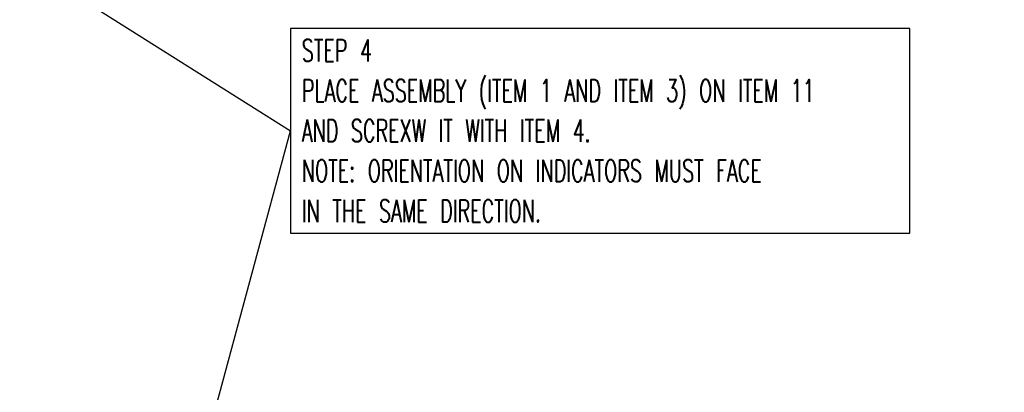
# Model space of a CAD drawing. Header units: inches. Extents: x -399 to 442, y -299 to 295.
# Tile 15 of 68: x -36 to 97, y -4 to 46. Entities that reach past the tile are written whole.
import ezdxf

# ---------------------------------------------------------------- set-up
doc = ezdxf.new("R2010")
doc.units = ezdxf.units.IN
doc.layers.add('1', color=7, linetype='Continuous')
doc.styles.add('CONVERTER_13', font='txt.shx', dxfattribs={"width": 0.63})
doc.dimstyles.get("Standard").update_dxf_attribs({"dimtxt": 0.18, "dimasz": 0.18, "dimexe": 0.18, "dimexo": 0.0625, "dimgap": 0.09, "dimtad": 0, "dimtih": 1, "dimtoh": 1, "dimdec": 4, "dimzin": 0, "dimdsep": 46, "dimtxsty": 'Standard', "dimcen": 0.09, "dimadec": 0, "dimazin": 0, "dimtfac": 1, "dimtdec": 4, "dimtofl": 0, "dimtmove": 0, "dimatfit": 3, "dimfxl": 1, "dimtolj": 1, "dimtzin": 0, "dimarcsym": 0})

# ---------------------------------------------------------------- blocks, each defined once
blk = doc.blocks.new('gen1', base_point=(-147.5, 38.75))
at = {"layer": '1', "color": 1}
blk.add_lwpolyline([(1.09, 56.45), (1.09, 21.95), (105.51, 21.95), (105.51, 56.45)], close=True, dxfattribs=at)
at = {"layer": '1', "color": 1, "insert": (2.96, 23.82), "char_height": 3.75, "attachment_point": 7, "line_spacing_factor": 1.080432, "style": 'CONVERTER_13'}
blk.add_mtext('STEP 4\\PPLACE ASSEMBLY (ITEM 1 AND ITEM 3) ON ITEM 11\\PAND SCREXW IT WITH ITEM 4.\\PNOTE: ORIENTATION ON INDICATORS MUST FACE\\PIN THE SAME DIRECTION.', dxfattribs=at)
at = {"layer": '1', "color": 3, "linetype": 'Continuous', "has_arrowhead": 0}
for points in [[(-58.1, 115.93), (-52.91, 73.2), (1.09, 39.2)], [(-35.44, -95.86), (1.09, 39.2)]]:
    blk.add_leader(points, dimstyle='Standard', dxfattribs=at)

msp = doc.modelspace()

# ---------------------------------------------------------------- block references
at = {"xscale": 0.8, "yscale": 0.8, "zscale": 0.8}
msp.add_blockref('gen1', (-118, 31), dxfattribs=at)

doc.saveas('drawing.dxf')
